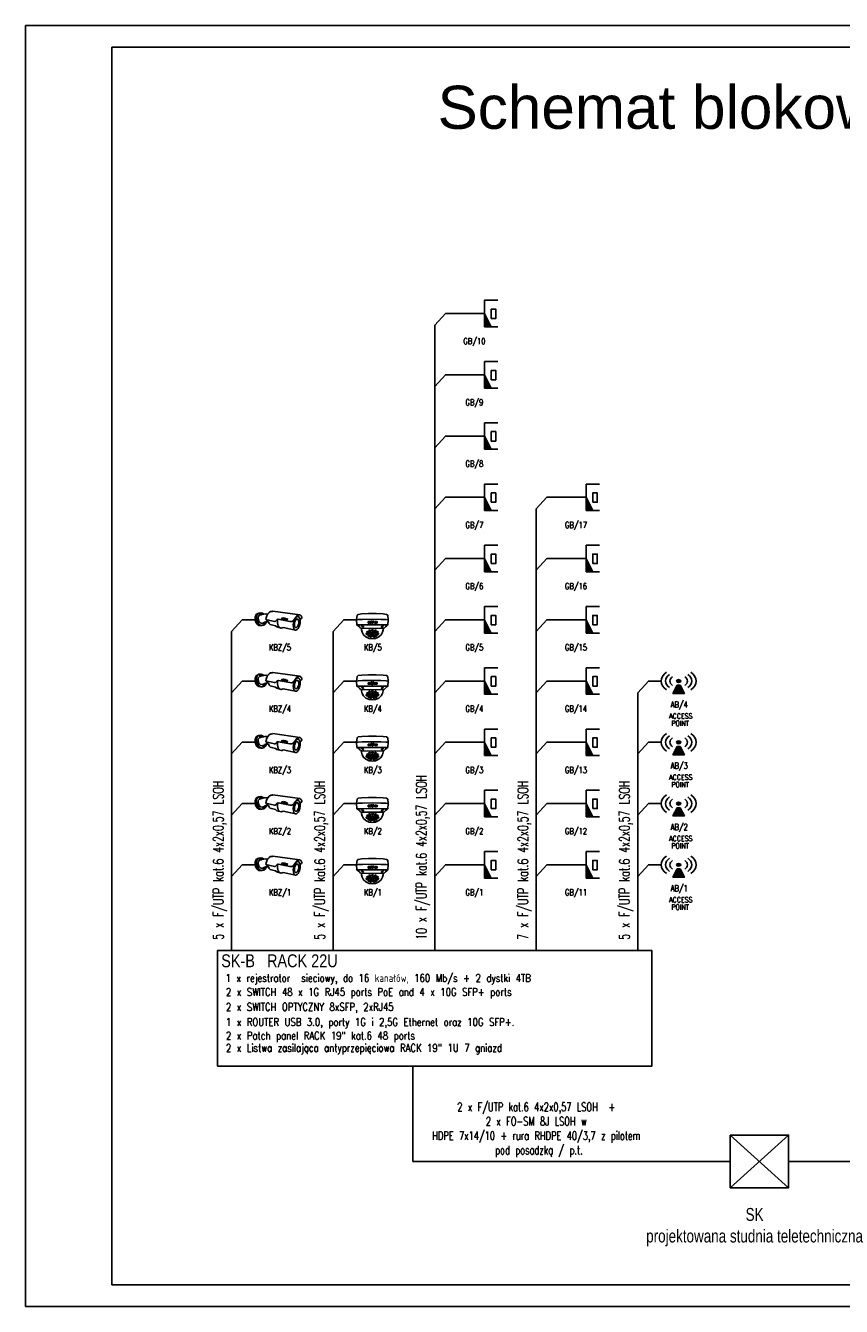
# Model space of a CAD drawing. Header units: inches. Extents: x 6268 to 12323, y 5221 to 42059.
# Tile 49 of 98: x 7968 to 9860, y 17491 to 20461. Entities that reach past the tile are written whole.
import ezdxf
from ezdxf.enums import TextEntityAlignment as Align

# ---------------------------------------------------------------- set-up
doc = ezdxf.new("R2010")
doc.units = ezdxf.units.IN
doc.header["$MEASUREMENT"] = 0
doc.layers.add('AAT_CCTV', color=30, linetype='Continuous')
doc.layers.add('CP_LINENORM', color=253, linetype='Continuous')
doc.styles.add('CP_ATTR', font='romans.shx')
doc.styles.add('Romans', font='romans.shx', dxfattribs={"width": 0.7})
doc.styles.add('SIMPLEX', font='simplex.shx')
doc.styles.get("Standard").update_dxf_attribs({"font": 'txt.shx'})

# ---------------------------------------------------------------- blocks, each defined once
blk = doc.blocks.new('A3_POZIOM')
at = {"linetype": 'Continuous'}
blk.add_lwpolyline([(-395, 0), (0, 0), (0, 287), (-395, 287)], close=True, dxfattribs=at)
at = {"layer": 'CP_LINENORM', "linetype": 'Continuous'}
blk.add_lwpolyline([(-415, -5), (5, -5), (5, 292), (-415, 292)], close=True, dxfattribs=at)
blk = doc.blocks.new('AAT_BULLET')
for points in [[(-14790, 742), (-14939, 699), (-15073, 626), (-15215, 500), (-15330, 339), (-15399, 204), (-15449, 66), (-15468, -76), (-15453, -286), (-15361, -436), (-15204, -589), (-15073, -647), (-14893, -700), (-14956, -991), (-14981, -1432), (-14981, -1868), (-14858, -2488), (-14625, -3144), (-14324, -3745), (-13975, -4107), (-13735, -4236), (-13386, -4285), (-13104, -4168), (-12840, -3770), (-12705, -3254), (-12656, -2573), (-12686, -1911), (-12846, -1291), (-13134, -684), (-13502, -187), (-13827, 101), (-14024, 175), (-14251, 181), (-14496, 46), (-14699, -199), (-14870, -549), (-14893, -700)], [(-5854, 1982), (-14790, 742)], [(-14692, 755), (-14380, 728), (-14088, 601), (-13812, 363), (-13567, 57), (-13253, -357), (-13003, -760), (-12793, -1074), (-12435, -1327), (-12074, -1431), (-11546, -1400), (-7676, -689), (-7347, -765), (-7113, -1041), (-6911, -1280), (-6684, -1425), (-6408, -1413), (-3618, -782), (-3652, -258), (-3863, 451), (-4204, 1042), (-4660, 1559), (-5124, 1824), (-5373, 1878), (-5642, 1855), (-5854, 1982)], [(-4414, -1581), (-4053, -1527), (-3624, -1545), (-3293, -1655), (-2968, -1822), (-2359, -2068), (-1790, -1920), (-1250, -1351), (-1015, -586), (-1073, 141), (-1495, 622), (-3331, 1073), (-3483, 999), (-3802, 1048), (-4164, 973)], [(-2920, 972), (-2470, 1269), (-1950, 1436), (-1302, 1348), (-654, 867), (-389, 92), (-301, -713), (-605, -1577), (-1126, -2235), (-1734, -2637), (-2323, -2794), (-2981, -2608), (-3373, -2313), (-3628, -1832), (-3705, -1542)], [(-2323, -2794), (-1865, -2816), (-1264, -2736), (-699, -2319), (-258, -1675), (-6, -889), (0, 0), (-405, 877), (-889, 1215), (-1302, 1348)], [(-13386, -4285), (-9272, -3413), (-9036, -3551), (-8693, -3639), (-8251, -3521), (-7957, -3306), (-7692, -2913), (-7505, -2403), (-7437, -1922), (-7438, -1314), (-7512, -727)], [(-8693, -3639), (-7216, -3248), (-6719, -2886), (-4995, -2451), (-4645, -2132), (-4400, -1549), (-4119, -1354), (-3950, -1082), (-3932, -853)]]:
    blk.add_lwpolyline(points)
for points in [[(-1573, 1082), (-1853, 1066), (-2144, 951), (-2270, 902), (-2243, 836), (-2136, 808), (-1870, 809), (-1642, 848), (-1471, 878), (-1431, 967), (-1409, 1086)], [(-14298, -805), (-14518, -1400), (-14488, -2124), (-14328, -2633), (-14009, -3154), (-13690, -3418), (-13371, -3394), (-13114, -3062), (-13040, -2486), (-13089, -1817), (-13267, -1290), (-13543, -866), (-13819, -645), (-14101, -652)], [(-10685, -967), (-10574, -950), (-10579, -761), (-10443, -912), (-10323, -895), (-10361, -536), (-10469, -555), (-10469, -742), (-10586, -588), (-10711, -605)], [(-10057, -353), (-9748, -845), (-9554, -816), (-9431, -248), (-9606, -267), (-9676, -646), (-9880, -320)], [(-9422, -416), (-9403, -595), (-9369, -675), (-9307, -701), (-9166, -698), (-9096, -631), (-9103, -507), (-9108, -346), (-9221, -361), (-9209, -452), (-9206, -538), (-9228, -622), (-9295, -607), (-9309, -502), (-9321, -385)], [(-8799, -387), (-8873, -329), (-8981, -332), (-9046, -385), (-9060, -468), (-9034, -533), (-8924, -531), (-8886, -530), (-8909, -591), (-8971, -595), (-9017, -581), (-9048, -631), (-9010, -672), (-8919, -687), (-8825, -655), (-8770, -588), (-8773, -509), (-8789, -466), (-8895, -461), (-8974, -444), (-8957, -413), (-8868, -413), (-8837, -413)], [(-2680, -2371), (-2964, -2156), (-3079, -2003), (-3129, -1857), (-2977, -1872), (-2901, -1920), (-2838, -1979), (-2723, -2082), (-2663, -2216), (-2661, -2332)], [(-482, -268), (-605, -452), (-620, -770), (-629, -967), (-785, -1249), (-946, -1498), (-1038, -1686), (-1233, -1909), (-1145, -2081), (-909, -1864), (-743, -1561), (-494, -1037), (-442, -796), (-437, -386)]]:
    blk.add_lwpolyline(points, close=True)
for centre, radius in [((-10131, -684), 174), ((-10129, -689), 85.6)]:
    blk.add_circle(centre, radius)
blk = doc.blocks.new('AAT_KOPUŁKA WANDAL.')
for points in [[(136, -97), (106, -93), (76, -53), (38, -21), (0, 0), (-7, 149), (9, 280), (40, 307), (144, 319), (342, 328), (450, 328)], [(-7, 149), (51, 157), (207, 161), (457, 166), (742, 161), (861, 158), (909, 149)], [(0, 0), (194, 0), (553, 3), (902, 0)], [(410, 113), (436, 113), (452, 84)], [(410, 113), (443, 47), (451, 47)], [(767, -97), (796, -93), (826, -53), (864, -21), (902, 0), (909, 149), (894, 280), (863, 307), (759, 319), (560, 328), (452, 328)], [(493, 113), (467, 113), (452, 84)], [(493, 113), (460, 47), (452, 47)], [(450, -398), (360, -390), (264, -343), (197, -283), (157, -211), (139, -139), (136, -97), (450, -105)], [(452, -398), (542, -390), (639, -343), (705, -283), (745, -211), (763, -139), (767, -97), (452, -105)]]:
    blk.add_lwpolyline(points)
for points in [[(318, 55), (318, 100), (332, 100), (350, 80), (350, 100), (369, 100), (369, 55), (350, 55), (335, 70), (335, 55)], [(492, 100), (492, 63), (503, 55), (524, 55), (533, 64), (533, 100), (519, 100), (519, 72), (512, 66), (508, 72), (508, 100)], [(578, 90), (570, 99), (550, 100), (540, 88), (540, 79), (566, 73), (565, 64), (549, 63), (544, 71), (540, 66), (538, 59), (544, 55), (573, 55), (577, 65), (576, 73), (567, 82), (551, 84), (550, 89), (562, 89), (569, 87), (577, 85)], [(144, -39), (161, -55), (177, -65), (190, -64), (191, -54), (179, -40), (163, -30), (146, -24), (139, -24), (137, -29), (140, -36)], [(307, -260), (300, -247), (288, -241), (272, -245), (267, -258), (272, -270), (281, -277), (296, -277), (303, -273), (307, -265)], [(330, -205), (321, -192), (309, -186), (293, -190), (287, -205), (292, -221), (303, -228), (320, -228), (329, -220), (331, -211)], [(358, -307), (351, -293), (340, -288), (323, -291), (318, -304), (323, -316), (332, -323), (348, -324), (354, -319), (358, -311)], [(361, -256), (355, -242), (343, -237), (326, -240), (321, -253), (326, -265), (335, -272), (351, -272), (357, -268), (361, -260)], [(389, -163), (380, -149), (368, -144), (352, -147), (346, -163), (351, -179), (362, -185), (379, -185), (388, -177), (390, -169)], [(400, -219), (391, -206), (379, -201), (363, -204), (357, -220), (363, -236), (373, -242), (390, -242), (399, -234), (401, -226)], [(400, -334), (390, -332), (374, -333), (370, -339), (374, -345), (387, -351), (403, -354), (416, -351), (418, -344), (411, -339)], [(447, -253), (421, -258), (401, -273), (392, -286), (391, -305), (405, -321), (430, -330), (449, -331), (474, -328), (499, -312), (508, -295), (505, -280), (488, -262), (462, -255)], [(452, -275), (433, -277), (418, -286), (417, -296), (419, -307), (430, -314), (447, -316), (470, -313), (482, -302), (483, -287), (468, -276)], [(446, -126), (435, -131), (427, -143), (424, -154), (427, -169), (434, -178), (448, -182), (462, -177), (470, -159), (469, -143), (462, -135), (454, -127)], [(447, -188), (433, -193), (428, -202), (426, -218), (432, -228), (442, -232), (459, -231), (468, -219), (470, -209), (463, -196), (456, -191)], [(500, -334), (510, -332), (525, -333), (530, -339), (526, -345), (512, -351), (497, -354), (484, -351), (482, -344), (489, -339)], [(500, -219), (508, -206), (520, -201), (537, -204), (543, -220), (537, -236), (527, -242), (510, -242), (500, -234), (499, -226)], [(511, -163), (520, -149), (532, -144), (548, -147), (554, -163), (548, -179), (538, -185), (521, -185), (512, -177), (510, -169)], [(539, -256), (545, -242), (557, -237), (573, -240), (578, -253), (574, -265), (565, -272), (549, -272), (542, -268), (539, -260)], [(542, -307), (548, -293), (560, -288), (577, -291), (582, -304), (577, -316), (568, -323), (552, -324), (546, -319), (542, -311)], [(570, -205), (579, -192), (591, -186), (607, -190), (613, -205), (608, -221), (597, -228), (580, -228), (571, -220), (569, -211)], [(593, -260), (600, -247), (611, -241), (628, -245), (633, -258), (628, -270), (619, -277), (603, -277), (597, -273), (593, -265)], [(758, -39), (741, -55), (726, -65), (712, -64), (712, -54), (723, -40), (739, -30), (756, -24), (763, -24), (765, -29), (762, -36)]]:
    blk.add_lwpolyline(points, close=True)
for centre, major_axis, ratio in [((394, 78), (0, -22.5), 0.882988), ((393, 78), (0, -9.47), 0.904762)]:
    blk.add_ellipse(centre, major_axis=major_axis, ratio=ratio)
blk = doc.blocks.new('CPEL_D181')
h = blk.add_hatch(color=256)
h.paths.add_polyline_path([(-0.2, -0.5), (-0.2, -0.4), (0, -0.4)])
h.paths.add_polyline_path([(-0.092, -0.418), (-0.092, -0.418), (-0.092, -0.418), (-0.092, -0.418)], flags=24)
h.paths.add_polyline_path([(-0.092, -0.418), (-0.092, -0.419), (-0.092, -0.419), (-0.092, -0.418)], flags=24)
h.paths.add_polyline_path([(-0.092, -0.418), (-0.092, -0.418), (-0.091, -0.418), (-0.091, -0.418)], flags=24)
h.paths.add_polyline_path([(-0.092, -0.418), (-0.092, -0.418), (-0.091, -0.418), (-0.091, -0.418)], flags=24)
h.paths.add_polyline_path([(-0.092, -0.418), (-0.092, -0.419), (-0.091, -0.419), (-0.091, -0.418)], flags=24)
h.paths.add_polyline_path([(-0.092, -0.418), (-0.092, -0.418), (-0.092, -0.418), (-0.092, -0.418)], flags=24)
h.paths.add_polyline_path([(-0.092, -0.419), (-0.092, -0.419), (-0.091, -0.419), (-0.091, -0.419)], flags=24)
h.paths.add_polyline_path([(-0.092, -0.419), (-0.092, -0.419), (-0.092, -0.419), (-0.092, -0.419)], flags=24)
h.paths.add_polyline_path([(-0.092, -0.419), (-0.092, -0.419), (-0.091, -0.419), (-0.091, -0.419)], flags=24)
h.paths.add_polyline_path([(-0.092, -0.418), (-0.092, -0.419), (-0.091, -0.419), (-0.091, -0.418)], flags=24)
h.paths.add_polyline_path([(-0.092, -0.418), (-0.092, -0.418), (-0.092, -0.418), (-0.092, -0.418)], flags=24)
h.paths.add_polyline_path([(-0.092, -0.418), (-0.092, -0.418), (-0.091, -0.418), (-0.091, -0.418)], flags=24)
for p, q in [((0, 0), (0, -0.4)), ((-0.2, -0.6), (-0.2, -0.4)), ((-0.2, -0.4), (0.2, -0.4)), ((0, -0.4), (-0.2, -0.5)), ((0.2, -0.4), (0.2, -0.6))]:
    blk.add_line(p, q)
blk.add_lwpolyline([(-0.075, -0.5), (0.067, -0.5), (0.067, -0.567), (-0.075, -0.567)], close=True)
at = {"linetype": 'ByBlock', "style": 'CP_ATTR', "flags": 9}
for tag, p in [('NAME', (-0.092, -0.418)), ('GROUP', (-0.092, -0.418)), ('NUMBER', (-0.092, -0.418)), ('PRODUCER', (-0.092, -0.418)), ('ARTICLE', (-0.092, -0.418)), ('CHARACTER', (-0.092, -0.418)), ('VOLTAGE', (-0.092, -0.419)), ('WEIGHT', (-0.092, -0.418)), ('OTHER', (-0.092, -0.418)), ('PRODUCT-TYPE', (-0.092, -0.419)), ('ORDER-NO', (-0.092, -0.419)), ('POWER', (-0.092, -0.419))]:
    blk.add_attdef(tag, text='', height=0.00005, dxfattribs=at).set_placement(p, align=Align.MIDDLE_LEFT)
blk = doc.blocks.new('CPEL_1090')
h = blk.add_hatch(color=256)
edge = h.paths.add_edge_path()
edge.add_arc((0, 0), 0.0707, 0, 360)
blk.add_hatch(color=256).paths.add_polyline_path([(-0.05, -0.2), (0.05, -0.2), (0.2, -0.6), (-0.2, -0.6)])
blk.add_lwpolyline([(-0.05, -0.2), (0.05, -0.2), (0.2, -0.6), (-0.2, -0.6), (-0.05, -0.2)])
blk.add_circle((0, 0), 0.0707)
for radius, start, end in [(0.6, 135, 225), (0.45, 135, 225), (0.3, 135, 225), (0.3, 315, 45), (0.45, 315, 45), (0.6, 315, 45)]:
    blk.add_arc((0, 0), radius, start, end)
at = {"linetype": 'ByBlock', "style": 'CP_ATTR', "flags": 9}
for tag, p in [('NAME', (-0.092, -0.018)), ('GROUP', (-0.092, -0.018)), ('NUMBER', (-0.092, -0.018)), ('PRODUCER', (-0.092, -0.018)), ('ARTICLE', (-0.092, -0.018)), ('CHARACTER', (-0.092, -0.018)), ('VOLTAGE', (-0.092, -0.019)), ('WEIGHT', (-0.092, -0.018)), ('OTHER', (-0.092, -0.018)), ('PRODUCT-TYPE', (-0.092, -0.019)), ('ORDER-NO', (-0.092, -0.019)), ('POWER', (-0.092, -0.019))]:
    blk.add_attdef(tag, text='', height=0.00005, dxfattribs=at).set_placement(p, align=Align.MIDDLE_LEFT)

msp = doc.modelspace()

# ---------------------------------------------------------------- linework, layer by layer
for p, q in [((8917.25, 19765.969), (8917.25, 18315.904)), ((9152.75, 19339.906), (9152.75, 18315.904)), ((8446.25, 19055.864), (8446.25, 18315.904)), ((8681.75, 19055.864), (8681.75, 18315.904)), ((9388.25, 18913.843), (9388.25, 18315.904)), ((8866.25, 17827.004), (8866.25, 18048.039)), ((9602.768, 17888.029), (9737.788, 17765.98)), ((9602.768, 17765.98), (9737.788, 17888.029)), ((9602.768, 17827.004), (8866.25, 17827.004)), ((9737.788, 17827.004), (10474.306, 17827.004))]:
    msp.add_line(p, q)
for points in [[(8971.649, 19792.948), (8971.649, 19792.948), (8941.906, 19792.948), (8917.25, 19765.969)], [(8971.649, 19650.927), (8971.649, 19650.927), (8941.906, 19650.927), (8917.25, 19623.948)], [(8971.649, 19508.906), (8971.649, 19508.906), (8941.906, 19508.906), (8917.25, 19481.927)], [(8971.649, 19366.885), (8971.649, 19366.885), (8941.906, 19366.885), (8917.25, 19339.906)], [(9207.149, 19366.885), (9207.149, 19366.885), (9177.406, 19366.885), (9152.75, 19339.906)], [(8971.649, 19224.864), (8971.649, 19224.864), (8941.906, 19224.864), (8917.25, 19197.885)], [(9207.149, 19224.864), (9207.149, 19224.864), (9177.406, 19224.864), (9152.75, 19197.885)], [(8500.649, 19082.843), (8500.649, 19082.843), (8470.906, 19082.843), (8446.25, 19055.864)], [(8736.149, 19082.843), (8736.149, 19082.843), (8706.406, 19082.843), (8681.75, 19055.864)], [(8971.649, 19082.843), (8971.649, 19082.843), (8941.906, 19082.843), (8917.25, 19055.864)], [(9207.149, 19082.843), (9207.149, 19082.843), (9177.406, 19082.843), (9152.75, 19055.864)], [(8500.649, 18940.822), (8500.649, 18940.822), (8470.906, 18940.822), (8446.25, 18913.843)], [(8736.149, 18940.822), (8736.149, 18940.822), (8706.406, 18940.822), (8681.75, 18913.843)], [(8971.649, 18940.822), (8971.649, 18940.822), (8941.906, 18940.822), (8917.25, 18913.843)], [(9207.149, 18940.822), (9207.149, 18940.822), (9177.406, 18940.822), (9152.75, 18913.843)], [(9442.649, 18940.822), (9442.649, 18940.822), (9412.906, 18940.822), (9388.25, 18913.843)], [(8500.649, 18798.801), (8500.649, 18798.801), (8470.906, 18798.801), (8446.25, 18771.822)], [(8736.149, 18798.801), (8736.149, 18798.801), (8706.406, 18798.801), (8681.75, 18771.822)], [(8971.649, 18798.801), (8971.649, 18798.801), (8941.906, 18798.801), (8917.25, 18771.822)], [(9207.149, 18798.801), (9207.149, 18798.801), (9177.406, 18798.801), (9152.75, 18771.822)], [(9442.649, 18798.801), (9442.649, 18798.801), (9412.906, 18798.801), (9388.25, 18771.822)], [(8500.649, 18656.78), (8500.649, 18656.78), (8470.906, 18656.78), (8446.25, 18629.801)], [(8736.149, 18656.78), (8736.149, 18656.78), (8706.406, 18656.78), (8681.75, 18629.801)], [(8971.649, 18656.78), (8971.649, 18656.78), (8941.906, 18656.78), (8917.25, 18629.801)], [(9207.149, 18656.78), (9207.149, 18656.78), (9177.406, 18656.78), (9152.75, 18629.801)], [(9442.649, 18656.78), (9442.649, 18656.78), (9412.906, 18656.78), (9388.25, 18629.801)], [(8500.649, 18514.759), (8500.649, 18514.759), (8470.906, 18514.759), (8446.25, 18487.78)], [(8736.149, 18514.759), (8736.149, 18514.759), (8706.406, 18514.759), (8681.75, 18487.78)], [(8971.649, 18514.759), (8971.649, 18514.759), (8941.906, 18514.759), (8917.25, 18487.78)], [(9207.149, 18514.759), (9207.149, 18514.759), (9177.406, 18514.759), (9152.75, 18487.78)], [(9442.649, 18514.759), (9442.649, 18514.759), (9412.906, 18514.759), (9388.25, 18487.78)]]:
    msp.add_lwpolyline(points)
for points in [[(8413.373, 18048.039), (9421.128, 18048.039), (9421.128, 18315.904), (8413.373, 18315.904)], [(9602.768, 17888.029), (9737.788, 17888.029), (9737.788, 17765.98), (9602.768, 17765.98)]]:
    msp.add_lwpolyline(points, close=True)

# ---------------------------------------------------------------- block references
for name, p, xscale, yscale, zscale in [('A3_POZIOM', (12118.078, 17540.899), 9.999, 9.999, 1.01), ('AAT_BULLET', (8500.606, 19089.069), -0.007000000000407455, 0.007000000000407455, 0.007000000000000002), ('AAT_KOPUŁKA WANDAL.', (8808.885, 19070.933), -0.08000000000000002, 0.08000000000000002, 0.08000000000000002), ('AAT_BULLET', (8500.606, 18947.048), -0.007000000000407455, 0.007000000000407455, 0.007000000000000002), ('AAT_KOPUŁKA WANDAL.', (8808.885, 18928.912), -0.08000000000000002, 0.08000000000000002, 0.08000000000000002), ('CPEL_1090', (9482.969, 18940.822), -67.2, 48, 46.8), ('AAT_BULLET', (8500.606, 18805.027), -0.007000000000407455, 0.007000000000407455, 0.007000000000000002), ('AAT_KOPUŁKA WANDAL.', (8808.885, 18786.891), -0.08000000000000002, 0.08000000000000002, 0.08000000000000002), ('CPEL_1090', (9482.969, 18798.801), -67.2, 48, 46.8), ('AAT_BULLET', (8500.606, 18663.006), -0.007000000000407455, 0.007000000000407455, 0.007000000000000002), ('AAT_KOPUŁKA WANDAL.', (8808.885, 18644.87), -0.08000000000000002, 0.08000000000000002, 0.08000000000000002), ('CPEL_1090', (9482.969, 18656.78), -67.2, 48, 46.8), ('AAT_BULLET', (8500.606, 18520.985), -0.007000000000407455, 0.007000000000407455, 0.007000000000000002), ('CPEL_1090', (9482.969, 18514.759), -67.2, 48, 46.8), ('AAT_KOPUŁKA WANDAL.', (8808.885, 18502.849), -0.08000000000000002, 0.08000000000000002, 0.08000000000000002)]:
    msp.add_blockref(name, p, dxfattribs=dict(xscale=xscale, yscale=yscale, zscale=zscale))
at = {"xscale": 153.6, "yscale": 153.6, "zscale": 153.6, "rotation": 90}
for p in [(8971.649, 19792.948), (8971.649, 19650.927), (8971.649, 19508.906), (8971.649, 19366.885), (9207.149, 19366.885), (8971.649, 19224.864), (9207.149, 19224.864), (8971.649, 19082.843), (9207.149, 19082.843), (8971.649, 18940.822), (9207.149, 18940.822), (8971.649, 18798.801), (9207.149, 18798.801), (8971.649, 18656.78), (9207.149, 18656.78), (8971.649, 18514.759), (9207.149, 18514.759)]:
    msp.add_blockref('CPEL_D181', p, dxfattribs=at)

# ---------------------------------------------------------------- texts
at = {"style": 'SIMPLEX', "width": 0.8}
for s, p in [('GB/10', (9009.25, 19728.992)), ('GB/9', (9009.25, 19586.971)), ('GB/8', (9009.25, 19444.95)), ('GB/7', (9009.25, 19302.929)), ('GB/17', (9244.75, 19302.929)), ('GB/6', (9009.25, 19160.908)), ('GB/16', (9244.75, 19160.908)), ('KBZ/5', (8558.374, 19018.887)), ('KB/5', (8773.75, 19018.887)), ('GB/5', (9009.25, 19018.887)), ('GB/15', (9244.75, 19018.887)), ('KBZ/4', (8558.374, 18876.866)), ('KB/4', (8773.75, 18876.866)), ('GB/4', (9009.25, 18876.866)), ('GB/14', (9244.75, 18876.866)), ('KBZ/3', (8558.374, 18734.845)), ('KB/3', (8773.75, 18734.845)), ('GB/3', (9009.25, 18734.845)), ('GB/13', (9244.75, 18734.845)), ('KBZ/2', (8558.374, 18592.824)), ('KB/2', (8773.75, 18592.824)), ('GB/2', (9009.25, 18592.824)), ('GB/12', (9244.75, 18592.824)), ('KBZ/1', (8558.374, 18450.803)), ('KB/1', (8773.75, 18450.803)), ('GB/1', (9009.25, 18450.803)), ('GB/11', (9244.75, 18450.803))]:
    msp.add_text(s, height=14.4, rotation=360, dxfattribs=at).set_placement(p, align=Align.MIDDLE_CENTER)
for s, p in [('AB/4', (9484.211, 18886.454)), ('AB/3', (9484.211, 18744.433)), ('AB/2', (9484.211, 18602.412)), ('AB/1', (9484.211, 18460.391))]:
    msp.add_text(s, height=14.4, dxfattribs=at).set_placement(p, align=Align.MIDDLE_CENTER)
for s, p in [('ACCESS ', (9460.784, 18853.755, -1470.439)), ('POINT', (9466.016, 18836.801, -1470.439)), ('ACCESS ', (9460.784, 18711.734, -1470.439)), ('POINT', (9466.016, 18694.78, -1470.439)), ('ACCESS ', (9460.784, 18569.713, -1470.439)), ('POINT', (9466.016, 18552.759, -1470.439)), ('ACCESS ', (9460.784, 18427.692, -1470.439)), ('POINT', (9466.016, 18410.738, -1470.439))]:
    msp.add_text(s, height=12, dxfattribs=at).set_placement(p)
at = {"width": 0.66}
for s, p in [('10 x F/UTP kat.6 4x2x0,57 LSOH ', (8898.194, 18341.131, -385.667)), ('5 x F/UTP kat.6 4x2x0,57 LSOH ', (8427.194, 18341.131, -385.667)), ('5 x F/UTP kat.6 4x2x0,57 LSOH ', (8662.694, 18341.131, -385.667)), ('7 x F/UTP kat.6 4x2x0,57 LSOH ', (9133.694, 18341.131, -385.667)), ('5 x F/UTP kat.6 4x2x0,57 LSOH ', (9369.194, 18341.131, -385.667))]:
    msp.add_text(s, height=24, rotation=450, dxfattribs=at).set_placement(p)
at = {"ltscale": 24, "width": 0.8}
for s, p in [('1 x rejestrator  sieciowy, do 16 kanałów, 160 Mb/s + 2 dystki 4TB', (8432.35, 18243.194)), ('2 x SWITCH 48 x 1G RJ45 ports PoE and 4 x 10G SFP+ ports', (8433.081, 18211.02)), ('2 x SWITCH OPTYCZNY 8xSFP, 2xRJ45 ', (8433.081, 18176.382)), ('1 x ROUTER USB 3.0, porty 1G i 2,5G Ethernet oraz 10G SFP+. ', (8433.081, 18141.295)), ('2 x Patch panel RACK 19" kat.6 48 ports', (8433.081, 18109.734)), ('2 x Listwa zasilająca antyprzepięciowa RACK 19" 1U 7 gniazd ', (8433.081, 18081.297))]:
    msp.add_text(s, height=18, dxfattribs=at).set_placement(p)
for s, insert, char_height, width, attachment_point in [('{\\fArial|b0|i0|c238|p34;Schemat blokowy instalacji CCTV }', (8923.943, 20321.279, -482.083), 100, 3358.04179, 1), ('{\\fArial|b0|i0|c238|p34;\\W0.8;SK-B   RACK 22U }', (8557.195, 18292.039), 30, 521.80031, 5), ('{\\fArial|b0|i0|c238|p34;\\W0.8;SK\\Pprojektowana studnia teletechniczna}', (9677.75, 17674.539), 30, 521.80031, 5)]:
    msp.add_mtext(s, dxfattribs=dict(insert=insert, char_height=char_height, width=width, attachment_point=attachment_point))
at = {"layer": 'AAT_CCTV', "color": 0, "lineweight": 20, "insert": (9152.75, 17900.039), "char_height": 20, "attachment_point": 5, "style": 'Romans'}
msp.add_mtext('{\\Ftxt.shx|c238;2 x F/UTP kat.6 4x2x0,57 LSOH  + \\P2 x FO-SM 8J LSOH w  \\PHDPE 7x14/10 + rura RHDPE 40/3,7 z pilotem\\P pod posadzką / p.t.}', dxfattribs=at)

doc.saveas('drawing.dxf')
